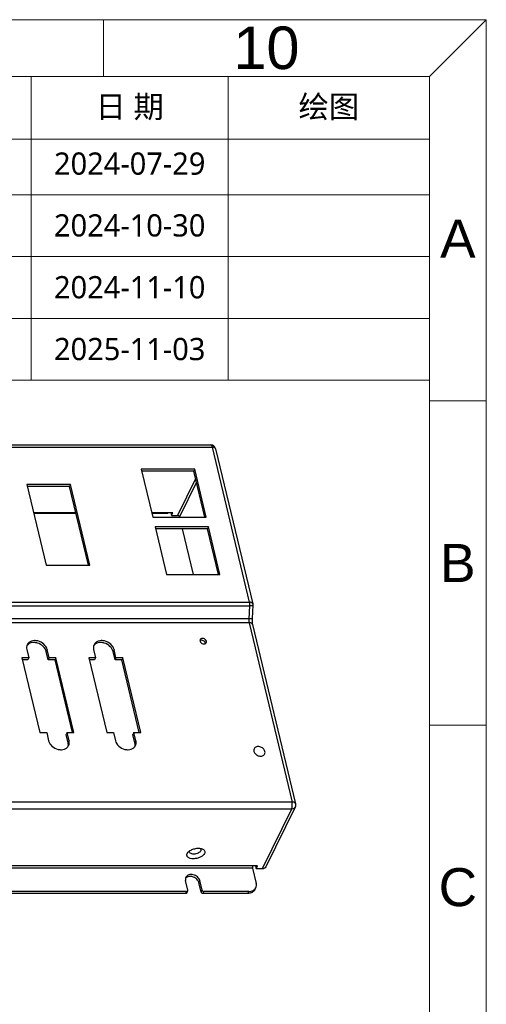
# Model space of a CAD drawing. Header units: inches. Extents: x 5771 to 6779, y 390 to 1103.
# Tile 17 of 17: x 6640 to 6779, y 809 to 1103. Entities that reach past the tile are written whole.
import ezdxf

# ---------------------------------------------------------------- set-up
doc = ezdxf.new("R2010")
doc.units = ezdxf.units.IN
doc.header["$LTSCALE"] = 1.21
doc.header["$MEASUREMENT"] = 0
doc.layers.get('0').update_dxf_attribs({"linetype": 'CONTINUOUS'})
doc.styles.add('微软雅黑', font='txt')

msp = doc.modelspace()

# ---------------------------------------------------------------- linework, layer by layer
at = {"lineweight": 5}
for p, q in [((6762.38245, 1086.51012), (6372.66755, 1086.51012)), ((6762.38245, 999.2446), (6762.38245, 1086.51012))]:
    msp.add_line(p, q, dxfattribs=at)
at = {"color": 7, "linetype": 'Continuous'}
for p, q in [((6511.89517, 976.27526), (6697.01501, 976.27526)), ((6512.31542, 975.63561), (6697.43526, 975.63561)), ((6697.43526, 975.63561), (6708.5374, 929.27546)), ((6698.47377, 975.1246), (6709.57591, 928.76444)), ((6692.24831, 969.00863), (6676.2735, 969.00863)), ((6676.2735, 969.00863), (6679.69664, 954.71432)), ((6692.24831, 969.00863), (6691.96814, 968.43506)), ((6695.67145, 954.71432), (6692.24831, 969.00863)), ((6691.96814, 968.43506), (6676.41085, 968.43506)), ((6692.51155, 966.1659), (6687.1392, 955.16731)), ((6695.25393, 954.71432), (6691.96814, 968.43506)), ((6642.08345, 964.45411), (6647.87043, 940.28895)), ((6655.14521, 964.45411), (6642.08345, 964.45411)), ((6654.86505, 963.88054), (6642.22081, 963.88054)), ((6655.14521, 964.45411), (6654.86505, 963.88054)), ((6660.51467, 940.28895), (6654.86505, 963.88054)), ((6660.93219, 940.28895), (6655.14521, 964.45411)), ((6692.76421, 965.11086), (6687.70714, 954.75773)), ((6656.74562, 956.02767), (6644.10138, 956.02767)), ((6656.81058, 955.7564), (6644.16635, 955.7564)), ((6685.68006, 956.02767), (6679.38213, 956.02767)), ((6683.97627, 955.7564), (6679.44709, 955.7564)), ((6679.69664, 954.71432), (6695.67145, 954.71432)), ((6685.06365, 955.98647), (6685.08377, 956.02767)), ((6685.06365, 955.98647), (6685.25981, 955.16731)), ((6685.25981, 955.16731), (6685.68006, 956.02767)), ((6685.25981, 955.16731), (6687.1392, 955.16731)), ((6687.71753, 954.71432), (6687.70714, 954.75773)), ((6696.36785, 951.80631), (6680.39304, 951.80631)), ((6680.39304, 951.80631), (6683.81422, 937.5202)), ((6696.36785, 951.80631), (6696.08768, 951.23274)), ((6699.78903, 937.5202), (6696.36785, 951.80631)), ((6696.08768, 951.23274), (6680.5304, 951.23274)), ((6691.83511, 937.5202), (6688.55129, 951.23274)), ((6699.37151, 937.5202), (6696.08768, 951.23274)), ((6647.87043, 940.28895), (6660.93219, 940.28895)), ((6683.81422, 937.5202), (6699.78903, 937.5202)), ((6523.41756, 929.27546), (6708.5374, 929.27546)), ((6523.50254, 928.15462), (6708.62238, 928.15462)), ((6708.62238, 928.15462), (6708.38557, 924.22808)), ((6709.61444, 928.3248), (6709.37763, 924.39826)), ((6709.57588, 928.76455), (6709.61444, 928.32481)), ((6708.38557, 924.22808), (6523.26573, 924.22808)), ((6708.47056, 923.10724), (6523.35072, 923.10724)), ((6708.47056, 923.10724), (6721.31263, 869.4815)), ((6709.50906, 922.59622), (6722.35114, 868.97049)), ((6642.0598, 915.09122), (6642.6483, 912.63375)), ((6648.16781, 915.09122), (6647.88765, 914.51765)), ((6648.47616, 912.06018), (6647.88765, 914.51765)), ((6648.75632, 912.63375), (6648.16781, 915.09122)), ((6662.01857, 915.0911), (6662.60707, 912.63363)), ((6668.12658, 915.0911), (6667.84642, 914.51753)), ((6668.43492, 912.06006), (6667.84642, 914.51753)), ((6668.71509, 912.63363), (6668.12658, 915.0911)), ((6642.6483, 912.63375), (6640.62796, 912.63375)), ((6640.62796, 912.63375), (6645.98729, 890.25435)), ((6642.36814, 912.06018), (6640.76532, 912.06018)), ((6642.6483, 912.63375), (6642.36814, 912.06018)), ((6648.75632, 912.63375), (6648.47616, 912.06018)), ((6650.4965, 912.06018), (6648.47616, 912.06018)), ((6650.77666, 912.63375), (6648.75632, 912.63375)), ((6650.77666, 912.63375), (6650.4965, 912.06018)), ((6655.71847, 890.25435), (6650.4965, 912.06018)), ((6656.13599, 890.25435), (6650.77666, 912.63375)), ((6662.60707, 912.63363), (6660.58673, 912.63363)), ((6660.58673, 912.63363), (6665.94606, 890.25423)), ((6662.32691, 912.06006), (6660.72408, 912.06006)), ((6662.60707, 912.63363), (6662.32691, 912.06006)), ((6668.71509, 912.63363), (6668.43492, 912.06006)), ((6670.45527, 912.06006), (6668.43492, 912.06006)), ((6670.73543, 912.63363), (6668.71509, 912.63363)), ((6670.73543, 912.63363), (6670.45527, 912.06006)), ((6675.67724, 890.25423), (6670.45527, 912.06006)), ((6676.09476, 890.25423), (6670.73543, 912.63363)), ((6645.98729, 890.25435), (6648.00763, 890.25435)), ((6648.00763, 890.25435), (6648.59614, 887.79688)), ((6654.11565, 890.25435), (6653.83548, 889.68078)), ((6654.42399, 887.22331), (6653.83548, 889.68078)), ((6654.11565, 890.25435), (6656.13599, 890.25435)), ((6654.70415, 887.79688), (6654.11565, 890.25435)), ((6665.94606, 890.25423), (6667.9664, 890.25423)), ((6667.9664, 890.25423), (6668.55491, 887.79676)), ((6674.07441, 890.25423), (6673.79425, 889.68066)), ((6674.38276, 887.22319), (6673.79425, 889.68066)), ((6674.07441, 890.25423), (6676.09476, 890.25423)), ((6674.66292, 887.79676), (6674.07441, 890.25423)), ((6654.70415, 887.79688), (6654.42399, 887.22331)), ((6674.66292, 887.79676), (6674.38276, 887.22319)), ((6721.31263, 869.4815), (6536.19279, 869.4815)), ((6721.18664, 867.39241), (6536.0668, 867.39241)), ((6721.18664, 867.39241), (6712.44496, 849.49594)), ((6722.24019, 867.9628), (6713.49852, 850.06633)), ((6690.01929, 854.08449), (6690.3274, 854.51464)), ((6710.98582, 850.35629), (6529.62476, 850.35629)), ((6709.53428, 849.65993), (6530.9923, 849.65993)), ((6709.53428, 849.65993), (6710.61321, 845.15456)), ((6710.36941, 850.3151), (6710.38953, 850.35629)), ((6710.36941, 850.3151), (6710.56557, 849.49594)), ((6710.56557, 849.49594), (6710.98582, 850.35629)), ((6712.44496, 849.49594), (6710.56557, 849.49594)), ((6690.19542, 843.10667), (6689.50883, 845.97372)), ((6693.73746, 845.97372), (6693.4573, 845.40015)), ((6694.14389, 842.5331), (6693.4573, 845.40015)), ((6694.42405, 843.10667), (6693.73746, 845.97372)), ((6689.82366, 842.69709), (6624.51489, 842.69709)), ((6689.5435, 842.12352), (6689.82366, 842.69709)), ((6689.89468, 842.31365), (6690.17485, 842.88722)), ((6694.42405, 843.10667), (6694.14389, 842.5331)), ((6694.99198, 842.69709), (6694.71182, 842.12352)), ((6708.38263, 842.69709), (6694.99198, 842.69709)), ((6708.10247, 842.12352), (6708.38263, 842.69709)), ((6710.20957, 843.2643), (6710.48974, 843.83787)), ((6689.5435, 842.12352), (6624.23472, 842.12352)), ((6708.10247, 842.12352), (6694.71182, 842.12352))]:
    msp.add_line(p, q, dxfattribs=at)
at = {"lineweight": 5}
msp.add_lwpolyline([(5771.11542, 390.33972), (6779.36221, 390.33972), (6779.36221, 1103.48989), (5771.11542, 1103.48989)], close=True, dxfattribs=at)
at = {"lineweight": 5, "ltscale": 0.2}
for points in [[(6664.95372, 1086.51012), (6664.95372, 1103.48989)], [(6762.38245, 1086.51012), (5788.09519, 1086.51012)], [(6762.38245, 989.48289), (6779.36221, 989.48289)], [(6762.38245, 892.45566), (6779.36221, 892.45566)]]:
    msp.add_lwpolyline(points, dxfattribs=at)
at = {"lineweight": 5}
for points in [[(6779.36221, 390.33972), (6762.38245, 407.31949), (6762.38245, 1086.51012), (6779.36221, 1103.48989)], [(6643.368, 995.62339), (6643.368, 1086.393)], [(6702.26607, 995.62339), (6702.26607, 1086.393)], [(6372.66755, 1067.78326), (6762.38245, 1067.78326)], [(6372.66755, 1051.10124), (6762.38245, 1051.10124)], [(6372.66755, 1032.60863), (6762.38245, 1032.60863)], [(6372.66755, 1014.11601), (6762.38245, 1014.11601)], [(6372.66755, 995.62339), (6762.38245, 995.62339)]]:
    msp.add_lwpolyline(points, dxfattribs=at)
at = {"color": 7, "linetype": 'Continuous'}
for centre, radius, start, end in [((6697.01506, 974.77528), 1.49989, 13.4240173, 89.9788254), ((6694.71926, 916.86671), 0.73507, 5.2919568, 13.5052695), ((6652.4933, 886.66273), 1.99551, 343.6162193, 352.4526628), ((6672.45207, 886.66261), 1.99551, 343.6162193, 352.4526628)]:
    msp.add_arc(centre, radius, start, end, dxfattribs=at)
for points, knots in [([(6697.01562, 976.27526), (6697.11269, 976.27488), (6697.25844, 976.12488), (6697.36378, 975.89011), (6697.41358, 975.72613), (6697.43526, 975.63561)], [0, 0, 0, 0, 0.365322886, 0.649708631, 1, 1, 1, 1]), ([(6698.47377, 975.1246), (6698.45529, 975.20172), (6698.36504, 975.35816), (6698.12455, 975.51875), (6697.80392, 975.61606), (6697.56355, 975.63561), (6697.43526, 975.63561)], [0, 0, 0, 0, 0.192828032, 0.417726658, 0.688063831, 1, 1, 1, 1]), ([(6684.27052, 956.02767), (6684.25085, 955.98741), (6684.18769, 955.87139), (6684.06787, 955.75637), (6683.97627, 955.7564)], [0, 0, 0, 0, 0.328462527, 1, 1, 1, 1]), ([(6687.70714, 954.75773), (6687.6795, 954.87313), (6687.51392, 955.0843), (6687.266, 955.16731), (6687.1392, 955.16731)], [0, 0, 0, 0, 0.483429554, 1, 1, 1, 1]), ([(6708.5374, 929.27546), (6708.55766, 929.19089), (6708.62691, 928.82157), (6708.63975, 928.44256), (6708.62238, 928.15462)], [0, 0, 0, 0, 0.231636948, 1, 1, 1, 1]), ([(6709.57589, 928.76456), (6709.55739, 928.84167), (6709.46712, 928.99808), (6709.22662, 929.15861), (6708.90602, 929.25592), (6708.66568, 929.27546), (6708.5374, 929.27546)], [0, 0, 0, 0, 0.192833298, 0.417737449, 0.68807262, 1, 1, 1, 1]), ([(6709.61445, 928.3248), (6709.61244, 928.29133), (6709.49922, 928.229), (6709.30795, 928.19383), (6708.9924, 928.15918), (6708.75544, 928.15462), (6708.62238, 928.15462)], [0, 0, 0, 0, 0.097786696, 0.302939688, 0.611974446, 1, 1, 1, 1]), ([(6708.38557, 924.22808), (6708.37969, 924.13052), (6708.37046, 923.75539), (6708.4059, 923.37723), (6708.47056, 923.10724)], [0, 0, 0, 0, 0.260376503, 1, 1, 1, 1]), ([(6709.37764, 924.39826), (6709.37563, 924.36479), (6709.26241, 924.30246), (6709.07114, 924.26729), (6708.7556, 924.23264), (6708.51863, 924.22808), (6708.38557, 924.22808)], [0, 0, 0, 0, 0.097785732, 0.30293458, 0.61196877, 1, 1, 1, 1]), ([(6709.50907, 922.59622), (6709.49059, 922.67334), (6709.40035, 922.82979), (6709.15984, 922.99037), (6708.83922, 923.08769), (6708.59885, 923.10724), (6708.47056, 923.10724)], [0, 0, 0, 0, 0.192829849, 0.417724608, 0.688060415, 1, 1, 1, 1]), ([(6709.37763, 924.39826), (6709.35834, 924.07854), (6709.36271, 923.4732), (6709.44305, 922.87188), (6709.50906, 922.59622)], [0, 0, 0, 0, 0.530516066, 1, 1, 1, 1]), ([(6642.19356, 916.51764), (6642.08972, 916.30502), (6641.95843, 915.82544), (6642.00199, 915.33263), (6642.0598, 915.09122)], [0, 0, 0, 0, 0.488014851, 1, 1, 1, 1]), ([(6647.88765, 914.51765), (6647.74907, 915.09635), (6647.02588, 916.20663), (6645.61034, 917.00094), (6644.34215, 917.21775), (6643.4303, 917.13519), (6642.63687, 916.81002), (6642.22939, 916.43178), (6642.0777, 916.21959)], [0, 0, 0, 0, 0.246798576, 0.517083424, 0.650305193, 0.775811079, 0.891822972, 1, 1, 1, 1]), ([(6648.16781, 915.09122), (6648.02166, 915.70152), (6647.23605, 916.86366), (6645.71513, 917.64787), (6644.37894, 917.79813), (6643.44559, 917.63772), (6642.66876, 917.21105), (6642.31191, 916.75999), (6642.19356, 916.51764)], [0, 0, 0, 0, 0.249540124, 0.522122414, 0.654954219, 0.778820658, 0.892752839, 1, 1, 1, 1]), ([(6662.15232, 916.51752), (6662.04849, 916.3049), (6661.9172, 915.82532), (6661.96075, 915.33251), (6662.01857, 915.0911)], [0, 0, 0, 0, 0.488014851, 1, 1, 1, 1]), ([(6667.84642, 914.51753), (6667.70783, 915.09623), (6666.98465, 916.20651), (6665.56911, 917.00082), (6664.30092, 917.21763), (6663.38907, 917.13507), (6662.59563, 916.8099), (6662.18815, 916.43166), (6662.03647, 916.21947)], [0, 0, 0, 0, 0.246798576, 0.517083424, 0.650305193, 0.775811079, 0.891822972, 1, 1, 1, 1]), ([(6668.12658, 915.0911), (6667.98043, 915.7014), (6667.19481, 916.86354), (6665.6739, 917.64774), (6664.33771, 917.79801), (6663.40435, 917.6376), (6662.62753, 917.21093), (6662.27068, 916.75987), (6662.15232, 916.51752)], [0, 0, 0, 0, 0.249540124, 0.522122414, 0.654954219, 0.778820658, 0.892752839, 1, 1, 1, 1]), ([(6693.87594, 918.05084), (6693.82775, 917.95224), (6693.80184, 917.79639), (6693.82574, 917.6497), (6693.83478, 917.61194)], [0, 0, 0, 0, 0.738703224, 1, 1, 1, 1]), ([(6694.29814, 917.85753), (6694.2541, 917.85753), (6694.08835, 917.84751), (6693.9233, 917.79358), (6693.82084, 917.72713)], [0, 0, 0, 0, 0.265067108, 1, 1, 1, 1]), ([(6693.83478, 917.61194), (6693.87976, 917.42413), (6694.12238, 917.06595), (6694.67288, 916.78286), (6695.27812, 916.77103), (6695.59929, 917.02221), (6695.67301, 917.17305)], [0, 0, 0, 0, 0.251290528, 0.52571472, 0.781540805, 1, 1, 1, 1]), ([(6695.71417, 917.61194), (6695.66919, 917.79976), (6695.42656, 918.15794), (6694.87607, 918.44102), (6694.27083, 918.45286), (6693.94966, 918.20168), (6693.87594, 918.05084)], [0, 0, 0, 0, 0.251290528, 0.52571472, 0.781540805, 1, 1, 1, 1]), ([(6695.434, 917.03838), (6695.42753, 917.06542), (6695.39438, 917.17648), (6695.3385, 917.28026), (6695.2874, 917.35185)], [0, 0, 0, 0, 0.240189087, 1, 1, 1, 1]), ([(6695.67301, 917.17305), (6695.72119, 917.27165), (6695.74711, 917.42749), (6695.72321, 917.57419), (6695.71417, 917.61194)], [0, 0, 0, 0, 0.738703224, 1, 1, 1, 1]), ([(6648.59614, 887.79688), (6648.74229, 887.18658), (6649.52791, 886.02444), (6651.04882, 885.24023), (6652.38501, 885.08997), (6653.31837, 885.25038), (6654.09519, 885.67705), (6654.45204, 886.12811), (6654.5704, 886.37046)], [0, 0, 0, 0, 0.249540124, 0.522122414, 0.654954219, 0.778820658, 0.892752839, 1, 1, 1, 1]), ([(6654.47153, 886.40063), (6654.4804, 886.46743), (6654.50313, 886.74233), (6654.47247, 887.02086), (6654.42399, 887.22331)], [0, 0, 0, 0, 0.244560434, 1, 1, 1, 1]), ([(6654.75169, 886.97419), (6654.76057, 887.041), (6654.78329, 887.3159), (6654.75264, 887.59443), (6654.70415, 887.79688)], [0, 0, 0, 0, 0.244560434, 1, 1, 1, 1]), ([(6668.55491, 887.79676), (6668.70106, 887.18646), (6669.48667, 886.02432), (6671.00759, 885.24011), (6672.34378, 885.08985), (6673.27713, 885.25026), (6674.05396, 885.67692), (6674.41081, 886.12798), (6674.52916, 886.37034)], [0, 0, 0, 0, 0.249540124, 0.522122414, 0.654954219, 0.778820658, 0.892752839, 1, 1, 1, 1]), ([(6674.4303, 886.40051), (6674.43917, 886.46731), (6674.46189, 886.74221), (6674.43124, 887.02074), (6674.38276, 887.22319)], [0, 0, 0, 0, 0.244560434, 1, 1, 1, 1]), ([(6674.71046, 886.97407), (6674.71933, 887.04088), (6674.74206, 887.31577), (6674.7114, 887.59431), (6674.66292, 887.79676)], [0, 0, 0, 0, 0.244560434, 1, 1, 1, 1]), ([(6710.00306, 885.40399), (6709.97519, 885.34691), (6709.88202, 885.1028), (6709.88524, 884.82716), (6709.93103, 884.63592)], [0, 0, 0, 0, 0.244167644, 1, 1, 1, 1]), ([(6709.93103, 884.63592), (6710.00973, 884.30728), (6710.43276, 883.68149), (6711.25175, 883.25927), (6711.97122, 883.17841), (6712.4738, 883.26477), (6712.89201, 883.49457), (6713.08421, 883.73737), (6713.14793, 883.86785)], [0, 0, 0, 0, 0.249558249, 0.522138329, 0.654968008, 0.778832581, 0.892765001, 1, 1, 1, 1]), ([(6713.21996, 884.63592), (6713.14126, 884.96456), (6712.71824, 885.59035), (6711.89924, 886.01257), (6711.17978, 886.09343), (6710.6772, 886.00708), (6710.25899, 885.77727), (6710.06679, 885.53447), (6710.00306, 885.40399)], [0, 0, 0, 0, 0.249558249, 0.522138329, 0.654968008, 0.778832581, 0.892765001, 1, 1, 1, 1]), ([(6713.14793, 883.86785), (6713.17581, 883.92493), (6713.26898, 884.16904), (6713.26576, 884.44469), (6713.21996, 884.63592)], [0, 0, 0, 0, 0.244167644, 1, 1, 1, 1]), ([(6721.18664, 867.39241), (6721.25172, 867.52565), (6721.34577, 867.84795), (6721.43156, 868.54885), (6721.3999, 869.11711), (6721.31263, 869.4815)], [0, 0, 0, 0, 0.209915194, 0.469565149, 1, 1, 1, 1]), ([(6722.35072, 868.97225), (6722.33194, 869.04919), (6722.24127, 869.20508), (6722.00087, 869.36505), (6721.68066, 869.46202), (6721.44069, 869.4815), (6721.31263, 869.4815)], [0, 0, 0, 0, 0.192857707, 0.417848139, 0.68818509, 1, 1, 1, 1]), ([(6722.2402, 867.9628), (6722.15442, 867.78718), (6721.83388, 867.47521), (6721.4068, 867.39241), (6721.18664, 867.39241)], [0, 0, 0, 0, 0.470275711, 1, 1, 1, 1]), ([(6690.32741, 854.51464), (6690.56299, 854.76213), (6691.18184, 855.18386), (6692.24812, 855.56844), (6693.37298, 855.7087), (6694.11559, 855.61273), (6694.43774, 855.49897)], [0, 0, 0, 0, 0.232937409, 0.500016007, 0.767085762, 1, 1, 1, 1]), ([(6694.05175, 854.90364), (6693.98065, 854.75809), (6693.73356, 854.47919), (6693.23355, 854.17346), (6692.62346, 853.9628), (6691.98472, 853.8773), (6691.4021, 853.92954), (6690.93931, 854.11135), (6690.66068, 854.45803), (6690.69261, 854.73383), (6690.73893, 854.84982)], [0, 0, 0, 0, 0.114596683, 0.25535638, 0.411673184, 0.567758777, 0.707923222, 0.821746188, 0.911649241, 1, 1, 1, 1]), ([(6693.91194, 855.6175), (6694.00931, 855.5343), (6694.16916, 855.29836), (6694.10907, 855.02099), (6694.05175, 854.90364)], [0, 0, 0, 0, 0.495114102, 1, 1, 1, 1]), ([(6694.43774, 855.49897), (6694.60507, 855.43988), (6694.90351, 855.29547), (6695.23262, 854.94704), (6695.33815, 854.50367), (6695.25305, 854.21845), (6695.18761, 854.08449)], [0, 0, 0, 0, 0.289729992, 0.53292083, 0.756588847, 1, 1, 1, 1]), ([(6695.18761, 854.08449), (6695.07371, 853.85131), (6694.67503, 853.40553), (6693.87015, 852.92116), (6692.89058, 852.59255), (6691.87368, 852.46963), (6691.06802, 852.5545), (6690.53569, 852.75362), (6690.23181, 852.94837), (6690.01573, 853.19225), (6689.86175, 853.57794), (6689.92981, 853.9013), (6690.01929, 854.08449)], [0, 0, 0, 0, 0.115042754, 0.256620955, 0.413541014, 0.569350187, 0.707951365, 0.767484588, 0.819925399, 0.866418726, 0.909624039, 1, 1, 1, 1]), ([(6709.57628, 850.35629), (6709.52795, 850.25736), (6709.49381, 850.01776), (6709.50519, 849.78139), (6709.53428, 849.65993)], [0, 0, 0, 0, 0.468537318, 1, 1, 1, 1]), ([(6713.49852, 850.06633), (6713.41275, 849.89071), (6713.0922, 849.57874), (6712.66512, 849.49594), (6712.44496, 849.49594)], [0, 0, 0, 0, 0.470275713, 1, 1, 1, 1]), ([(6689.60144, 846.96124), (6689.52955, 846.81405), (6689.43866, 846.48202), (6689.46881, 846.14085), (6689.50883, 845.97372)], [0, 0, 0, 0, 0.488014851, 1, 1, 1, 1]), ([(6693.73746, 845.97372), (6693.63628, 846.39623), (6693.09239, 847.2008), (6692.03945, 847.7437), (6691.1144, 847.84774), (6690.46823, 847.73668), (6689.93043, 847.4413), (6689.68337, 847.12903), (6689.60144, 846.96124)], [0, 0, 0, 0, 0.249540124, 0.522122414, 0.654954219, 0.778820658, 0.892752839, 1, 1, 1, 1]), ([(6693.4573, 845.40015), (6693.3715, 845.75843), (6693.0594, 846.27429), (6692.46287, 846.77336), (6691.7485, 847.15181), (6690.78389, 847.33502), (6690.02426, 847.10117), (6689.74314, 846.89126)], [0, 0, 0, 0, 0.242011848, 0.374286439, 0.509244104, 0.769519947, 1, 1, 1, 1]), ([(6689.82366, 842.69709), (6689.89706, 842.69709), (6690.03944, 842.72469), (6690.14623, 842.82871), (6690.17483, 842.88722)], [0, 0, 0, 0, 0.529820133, 1, 1, 1, 1]), ([(6694.71182, 842.12352), (6694.58503, 842.12352), (6694.3371, 842.20653), (6694.17152, 842.41771), (6694.14389, 842.5331)], [0, 0, 0, 0, 0.516570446, 1, 1, 1, 1]), ([(6694.42405, 843.10667), (6694.45168, 842.99127), (6694.61726, 842.7801), (6694.86519, 842.69709), (6694.99198, 842.69709)], [0, 0, 0, 0, 0.483429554, 1, 1, 1, 1]), ([(6710.20958, 843.2643), (6710.12445, 843.08998), (6709.88918, 842.76139), (6709.20716, 842.25989), (6708.54278, 842.12352), (6708.10247, 842.12352)], [0, 0, 0, 0, 0.232043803, 0.473317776, 1, 1, 1, 1]), ([(6708.38263, 842.69709), (6708.52737, 842.69709), (6709.06872, 842.73268), (6709.60812, 842.92803), (6709.92725, 843.16642)], [0, 0, 0, 0, 0.266516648, 1, 1, 1, 1]), ([(6709.92725, 843.16642), (6709.98741, 843.21136), (6710.21269, 843.39976), (6710.39389, 843.6416), (6710.48975, 843.83786)], [0, 0, 0, 0, 0.255838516, 1, 1, 1, 1]), ([(6710.48975, 843.83786), (6710.5856, 844.03412), (6710.70677, 844.47683), (6710.66657, 844.93172), (6710.61321, 845.15456)], [0, 0, 0, 0, 0.488013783, 1, 1, 1, 1]), ([(6689.89467, 842.31366), (6689.86606, 842.25514), (6689.75927, 842.15112), (6689.61689, 842.12352), (6689.5435, 842.12352)], [0, 0, 0, 0, 0.470179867, 1, 1, 1, 1])]:
    msp.add_open_spline(points, degree=3, knots=knots, dxfattribs=at)
for points in [[(6695.2874, 917.35185), (6695.07225, 917.65328), (6694.66848, 917.85753), (6694.29814, 917.85753)], [(6654.5704, 886.37046), (6654.6626, 886.55927), (6654.72403, 886.7659), (6654.75169, 886.97419)], [(6674.52916, 886.37034), (6674.62137, 886.55915), (6674.68279, 886.76578), (6674.71046, 886.97407)], [(6722.35065, 868.97223), (6722.42988, 868.64315), (6722.38875, 868.26694), (6722.24019, 867.9628)], [(6689.74314, 846.89126), (6689.64532, 846.81821), (6689.55566, 846.73246), (6689.47942, 846.63711)], [(6690.17483, 842.88722), (6690.2071, 842.95323), (6690.21253, 843.03522), (6690.19542, 843.10667)]]:
    msp.add_open_spline(points, degree=3, dxfattribs=at)

# ---------------------------------------------------------------- texts
at = {"lineweight": 5, "ltscale": 0.2, "attachment_point": 5, "style": '微软雅黑'}
for s, insert, char_height, width in [('{\\fArial|b0|i0|c0|p34;10}', (6713.66809, 1095.00001), 12.719682, 97.4287258), ('{\\fArial|b0|i0|c0|p34;A}', (6770.87233, 1037.99651), 11.3768671, 16.9797659), ('{\\fArial|b0|i0|c0|p34;B}', (6770.87233, 940.96927), 11.3768671, 16.9797659), ('{\\fArial|b0|i0|c0|p34;C}', (6770.87233, 843.94204), 11.3768671, 16.9797659)]:
    msp.add_mtext(s, dxfattribs=dict(at, insert=insert, char_height=char_height, width=width))
at = {"lineweight": 5, "char_height": 6.652663, "attachment_point": 5, "style": '微软雅黑'}
for s, insert, width in [('日 期', (6672.81704, 1077.08813), 58.8980734), ('绘图', (6732.32426, 1077.08813), 60.1163768), ('2024-07-29', (6672.81704, 1060.40611), 58.8980734), ('2024-10-30', (6672.81704, 1041.9135), 58.8980734), ('2024-11-10', (6672.81704, 1023.42088), 58.8980734), ('2025-11-03', (6672.81704, 1004.92826), 58.8980734)]:
    msp.add_mtext(s, dxfattribs=dict(at, insert=insert, width=width))

doc.saveas('drawing.dxf')
